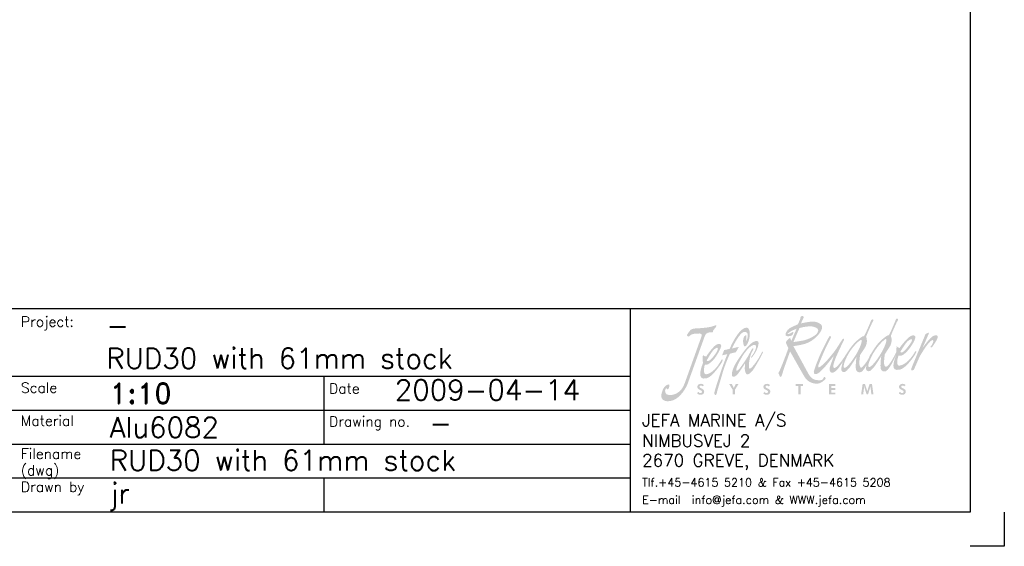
# Model space of a CAD drawing. Header units: millimetres. Extents: x -21605 to -18755, y -21786 to -19786.
# Tile 2 of 3: x -20202 to -18755, y -21786 to -21011. Entities that reach past the tile are written whole.
import ezdxf

# ---------------------------------------------------------------- set-up
doc = ezdxf.new("R2010")
doc.units = ezdxf.units.MM
doc.header["$LTSCALE"] = 5
doc.layers.add('RAMME', color=7, linetype='Continuous')
doc.styles.add('ROMAND', font='romand')
doc.styles.add('ROMANS', font='romans')

# ---------------------------------------------------------------- blocks, each defined once
blk = doc.blocks.new('jefa rudder logo')
at = {"linetype": 'Continuous', "lineweight": 0}
h = blk.add_hatch(color=182, dxfattribs=at)
edge = h.paths.add_edge_path(flags=16)
edge.add_spline(control_points=[(28.95, 61.15), (29.14, 61.17), (28.95, 60.38), (28.38, 59.43), (28.38, 59.43), (27.82, 58.48), (27.17, 57.71), (26.92, 57.71), (26.92, 57.71), (26.68, 57.71), (26.86, 58.52), (27.42, 59.47), (27.42, 59.47), (27.98, 60.42), (28.79, 61.14), (28.95, 61.15)], knot_values=[0, 0, 0, 0, 0.25, 0.25, 0.25, 0.25, 0.5, 0.5, 0.5, 0.5, 0.75, 0.75, 0.75, 0.75, 1, 1, 1, 1], degree=3, periodic=0)
edge = h.paths.add_edge_path(flags=16)
edge.add_spline(control_points=[(29.95, 57.81), (30.2, 57.81), (30.85, 58.58), (31.41, 59.53), (31.41, 59.53), (31.98, 60.48), (32.17, 61.26), (31.98, 61.25), (31.98, 61.25), (31.82, 61.24), (31.03, 60.5), (30.47, 59.55), (30.47, 59.55), (30.32, 59.3), (29.53, 57.81), (29.95, 57.81)], knot_values=[0, 0, 0, 0, 0.25, 0.25, 0.25, 0.25, 0.5, 0.5, 0.5, 0.5, 0.75, 0.75, 0.75, 0.75, 1, 1, 1, 1], degree=3, periodic=0)
edge = h.paths.add_edge_path()
edge.add_spline(control_points=[(30.17, 59.44), (30.19, 59.47), (30.21, 59.51), (30.24, 59.56), (30.24, 59.56), (30.25, 59.59), (30.26, 59.6), (30.26, 59.6), (30.26, 59.6), (30.26, 59.6), (30.26, 59.6), (30.26, 59.6), (30.26, 59.6), (30.47, 59.95), (30.88, 60.56), (31.19, 60.88), (31.19, 60.88), (31.55, 61.25), (32.21, 61.78), (32.3, 61.69), (32.3, 61.69), (32.38, 61.59), (33.18, 63.56), (33.18, 63.56), (33.18, 63.56), (33.18, 63.56), (33.26, 63.81), (33.4, 63.75), (33.4, 63.75), (33.54, 63.68), (33.49, 63.57), (33.39, 63.43), (33.39, 63.43), (33.28, 63.29), (32.58, 61.64), (32.59, 61.62), (32.59, 61.62), (32.61, 61.61), (32.89, 60.96), (32.42, 60.24), (32.42, 60.24), (31.94, 59.53), (31.86, 59.38), (31.86, 59.38), (31.86, 59.38), (31.86, 59.38), (31.72, 58.51), (31.77, 58.23), (31.77, 58.23), (31.82, 57.96), (31.91, 57.78), (32.05, 57.85), (32.05, 57.85), (32.48, 58.06), (33.04, 59.22), (33.27, 59.65), (33.27, 59.65), (33.24, 59.9), (33.28, 60.12), (33.32, 60.39), (33.32, 60.39), (33.41, 60.27), (33.48, 60.19), (33.65, 60.14), (33.65, 60.14), (33.98, 60.61), (34.62, 61.36), (34.97, 61.58), (34.97, 61.58), (35.31, 61.79), (35.66, 61.7), (35.6, 61.41), (35.6, 61.41), (35.49, 60.85), (34.3, 58.95), (33.53, 59.19), (33.53, 59.19), (33.45, 59.05), (33.19, 57.98), (33.61, 57.99), (33.61, 57.99), (34.02, 58), (34.65, 58.39), (35.14, 59.06), (35.14, 59.06), (35.64, 59.73), (35.55, 59.77), (35.66, 59.77), (35.66, 59.77), (35.77, 59.78), (35.7, 59.57), (35.52, 59.28), (35.52, 59.28), (35.35, 59), (34.37, 57.6), (33.67, 57.49), (33.67, 57.49), (33, 57.36), (32.92, 57.66), (32.91, 57.99), (32.91, 57.99), (32.9, 58.29), (33.03, 58.74), (33.24, 59.26), (33.24, 59.26), (33.24, 59.26), (32.76, 58.31), (32.76, 58.31), (32.76, 58.31), (32.76, 58.31), (32.25, 57.4), (32, 57.31), (32, 57.31), (31.74, 57.22), (31.47, 57.27), (31.36, 57.59), (31.36, 57.59), (31.26, 57.9), (31.4, 59.26), (31.46, 59.22), (31.46, 59.22), (31.46, 59.22), (30.71, 57.97), (30.43, 57.69), (30.43, 57.69), (30.15, 57.41), (29.97, 57.16), (29.66, 57.37), (29.66, 57.37), (29.53, 57.45), (29.54, 57.72), (29.61, 58.05), (29.61, 58.05), (29.46, 57.78), (29.15, 57.28), (28.97, 57.21), (28.97, 57.21), (28.71, 57.12), (28.44, 57.17), (28.33, 57.49), (28.33, 57.49), (28.23, 57.8), (28.37, 59.15), (28.43, 59.12), (28.43, 59.12), (28.43, 59.12), (27.68, 57.87), (27.4, 57.59), (27.4, 57.59), (27.12, 57.31), (26.94, 57.06), (26.63, 57.26), (26.63, 57.26), (26.43, 57.4), (26.55, 57.97), (26.73, 58.48), (26.73, 58.48), (26.52, 58.15), (26.1, 57.53), (25.91, 57.37), (25.91, 57.37), (25.65, 57.15), (25.46, 57.09), (25.32, 57.13), (25.32, 57.13), (25.16, 57.18), (25.03, 57.48), (25.12, 57.77), (25.12, 57.77), (25.21, 58.06), (25.62, 59.21), (25.62, 59.21), (25.62, 59.21), (25.62, 59.21), (24.73, 58.05), (24.42, 57.72), (24.42, 57.72), (24.11, 57.39), (23.82, 57.11), (23.66, 57.03), (23.66, 57.03), (23.5, 56.95), (23.1, 56.84), (23.16, 57.23), (23.16, 57.23), (23.22, 57.62), (23.71, 58.82), (23.91, 59.28), (23.91, 59.28), (24.1, 59.73), (24.83, 61.17), (24.94, 61.36), (24.94, 61.36), (25.03, 61.52), (25.11, 61.79), (25.29, 61.51), (25.29, 61.51), (25.29, 61.51), (24.63, 60.24), (24.27, 59.38), (24.27, 59.38), (23.91, 58.51), (23.75, 58.16), (23.72, 58.02), (23.72, 58.02), (23.7, 57.88), (23.67, 57.75), (23.76, 57.77), (23.76, 57.77), (24.24, 57.87), (25.45, 59.42), (25.77, 59.84), (25.77, 59.84), (26.06, 60.24), (26.42, 60.88), (26.48, 60.94), (26.48, 60.94), (26.61, 61.1), (26.73, 61.36), (26.83, 61.27), (26.83, 61.27), (26.93, 61.2), (26.84, 61.07), (26.75, 60.91), (26.75, 60.91), (26.66, 60.75), (25.81, 58.96), (25.69, 58.53), (25.69, 58.53), (25.58, 58.13), (25.51, 57.96), (25.55, 57.83), (25.55, 57.83), (25.59, 57.7), (25.68, 57.56), (26.04, 57.92), (26.04, 57.92), (26.88, 58.79), (27.34, 59.93), (28.16, 60.78), (28.16, 60.78), (28.52, 61.15), (29.18, 61.68), (29.27, 61.59), (29.27, 61.59), (29.35, 61.5), (30.15, 63.46), (30.15, 63.46), (30.15, 63.46), (30.15, 63.46), (30.23, 63.71), (30.37, 63.65), (30.37, 63.65), (30.51, 63.58), (30.46, 63.47), (30.36, 63.33), (30.36, 63.33), (30.25, 63.19), (29.55, 61.54), (29.56, 61.52), (29.56, 61.52), (29.58, 61.51), (29.86, 60.86), (29.39, 60.14), (29.39, 60.14), (28.91, 59.43), (28.83, 59.28), (28.83, 59.28), (28.83, 59.28), (28.83, 59.28), (28.69, 58.41), (28.75, 58.12), (28.75, 58.12), (28.8, 57.84), (28.89, 57.68), (29.02, 57.75), (29.02, 57.75), (29.15, 57.82), (29.59, 58.39), (29.71, 58.6), (29.71, 58.6), (29.75, 58.66), (29.81, 58.77), (29.89, 58.91), (29.89, 58.91), (30.02, 59.23), (30.14, 59.46), (30.17, 59.44)], knot_values=[0, 0, 0, 0, 0.013889, 0.013889, 0.013889, 0.013889, 0.027778, 0.027778, 0.027778, 0.027778, 0.041667, 0.041667, 0.041667, 0.041667, 0.055556, 0.055556, 0.055556, 0.055556, 0.069444, 0.069444, 0.069444, 0.069444, 0.083333, 0.083333, 0.083333, 0.083333, 0.097222, 0.097222, 0.097222, 0.097222, 0.111111, 0.111111, 0.111111, 0.111111, 0.125, 0.125, 0.125, 0.125, 0.138889, 0.138889, 0.138889, 0.138889, 0.152778, 0.152778, 0.152778, 0.152778, 0.166667, 0.166667, 0.166667, 0.166667, 0.180556, 0.180556, 0.180556, 0.180556, 0.194444, 0.194444, 0.194444, 0.194444, 0.208333, 0.208333, 0.208333, 0.208333, 0.222222, 0.222222, 0.222222, 0.222222, 0.236111, 0.236111, 0.236111, 0.236111, 0.25, 0.25, 0.25, 0.25, 0.263889, 0.263889, 0.263889, 0.263889, 0.277778, 0.277778, 0.277778, 0.277778, 0.291667, 0.291667, 0.291667, 0.291667, 0.305556, 0.305556, 0.305556, 0.305556, 0.319444, 0.319444, 0.319444, 0.319444, 0.333333, 0.333333, 0.333333, 0.333333, 0.347222, 0.347222, 0.347222, 0.347222, 0.361111, 0.361111, 0.361111, 0.361111, 0.375, 0.375, 0.375, 0.375, 0.388889, 0.388889, 0.388889, 0.388889, 0.402778, 0.402778, 0.402778, 0.402778, 0.416667, 0.416667, 0.416667, 0.416667, 0.430556, 0.430556, 0.430556, 0.430556, 0.444444, 0.444444, 0.444444, 0.444444, 0.458333, 0.458333, 0.458333, 0.458333, 0.472222, 0.472222, 0.472222, 0.472222, 0.486111, 0.486111, 0.486111, 0.486111, 0.5, 0.5, 0.5, 0.5, 0.513889, 0.513889, 0.513889, 0.513889, 0.527778, 0.527778, 0.527778, 0.527778, 0.541667, 0.541667, 0.541667, 0.541667, 0.555556, 0.555556, 0.555556, 0.555556, 0.569444, 0.569444, 0.569444, 0.569444, 0.583333, 0.583333, 0.583333, 0.583333, 0.597222, 0.597222, 0.597222, 0.597222, 0.611111, 0.611111, 0.611111, 0.611111, 0.625, 0.625, 0.625, 0.625, 0.638889, 0.638889, 0.638889, 0.638889, 0.652778, 0.652778, 0.652778, 0.652778, 0.666667, 0.666667, 0.666667, 0.666667, 0.680556, 0.680556, 0.680556, 0.680556, 0.694444, 0.694444, 0.694444, 0.694444, 0.708333, 0.708333, 0.708333, 0.708333, 0.722222, 0.722222, 0.722222, 0.722222, 0.736111, 0.736111, 0.736111, 0.736111, 0.75, 0.75, 0.75, 0.75, 0.763889, 0.763889, 0.763889, 0.763889, 0.777778, 0.777778, 0.777778, 0.777778, 0.791667, 0.791667, 0.791667, 0.791667, 0.805556, 0.805556, 0.805556, 0.805556, 0.819444, 0.819444, 0.819444, 0.819444, 0.833333, 0.833333, 0.833333, 0.833333, 0.847222, 0.847222, 0.847222, 0.847222, 0.861111, 0.861111, 0.861111, 0.861111, 0.875, 0.875, 0.875, 0.875, 0.888889, 0.888889, 0.888889, 0.888889, 0.902778, 0.902778, 0.902778, 0.902778, 0.916667, 0.916667, 0.916667, 0.916667, 0.930556, 0.930556, 0.930556, 0.930556, 0.944444, 0.944444, 0.944444, 0.944444, 0.958333, 0.958333, 0.958333, 0.958333, 0.972222, 0.972222, 0.972222, 0.972222, 0.986111, 0.986111, 0.986111, 0.986111, 1, 1, 1, 1], degree=3, periodic=0)
edge = h.paths.add_edge_path(flags=16)
edge.add_spline(control_points=[(33.76, 59.68), (33.76, 59.68), (34.34, 60.7), (34.68, 61), (34.68, 61), (35.02, 61.3), (35.27, 61.33), (35.16, 61), (35.16, 61), (35.1, 60.83), (33.98, 59.18), (33.76, 59.68)], knot_values=[0, 0, 0, 0, 0.333333, 0.333333, 0.333333, 0.333333, 0.666667, 0.666667, 0.666667, 0.666667, 1, 1, 1, 1], degree=3, periodic=0)
edge = h.paths.add_edge_path()
edge.add_spline(control_points=[(21.22, 63.07), (21.22, 63.07), (21.49, 63.7), (21.49, 63.7), (21.49, 63.7), (21.49, 63.7), (21.5, 63.85), (21.54, 63.94), (21.54, 63.94), (21.59, 64.02), (21.74, 64.11), (21.8, 64.08), (21.8, 64.08), (21.86, 64.05), (21.98, 63.96), (21.9, 63.83), (21.9, 63.83), (21.82, 63.69), (21.58, 63.16), (21.58, 63.16), (21.58, 63.16), (21.58, 63.16), (22.98, 63.51), (23.49, 63.33), (23.49, 63.33), (24, 63.14), (24.37, 62.92), (24.07, 62.3), (24.07, 62.3), (23.76, 61.67), (22.93, 60.91), (22.08, 60.66), (22.08, 60.66), (21.22, 60.42), (20.65, 60.39), (20.65, 60.39), (20.65, 60.39), (20.65, 60.39), (22.46, 57.06), (22.46, 57.06), (22.46, 57.06), (22.87, 56.31), (23.26, 56.25), (23.51, 56.22), (23.51, 56.22), (23.78, 56.19), (24.11, 56.15), (24.26, 56.32), (24.26, 56.32), (24.36, 56.43), (24.36, 56.58), (24.45, 56.59), (24.45, 56.59), (24.53, 56.6), (24.68, 56.47), (24.57, 56.34), (24.57, 56.34), (24.47, 56.22), (24.02, 55.78), (23.63, 55.78), (23.63, 55.78), (23.24, 55.78), (22.47, 55.81), (21.98, 56.67), (21.98, 56.67), (21.98, 56.67), (20.25, 59.73), (20.25, 59.73), (20.25, 59.73), (20.25, 59.73), (19.48, 57.57), (19.48, 57.57), (19.48, 57.57), (19.48, 57.57), (19.32, 57.01), (19.26, 56.84), (19.26, 56.84), (19.2, 56.66), (19.12, 56.57), (19.04, 56.62), (19.04, 56.62), (18.96, 56.66), (18.92, 56.91), (18.87, 56.97), (18.87, 56.97), (18.82, 57.03), (18.77, 57.13), (18.86, 57.16), (18.86, 57.16), (18.96, 57.19), (20.08, 60.14), (20.04, 60.17), (20.04, 60.17), (19.98, 60.21), (19.7, 60.84), (19.74, 60.89), (19.74, 60.89), (19.89, 61.09), (20.06, 61.28), (20.26, 61.41), (20.26, 61.41), (20.29, 61.28), (20.34, 61.15), (20.4, 61.02), (20.4, 61.02), (20.4, 61.02), (21.04, 62.5), (21.04, 62.5), (21.04, 62.5), (21.04, 62.5), (20.52, 62.31), (20.36, 62.2), (20.36, 62.2), (20.2, 62.09), (19.93, 61.93), (19.94, 61.88), (19.94, 61.88), (19.96, 61.83), (20.21, 61.9), (20.35, 61.98), (20.35, 61.98), (20.5, 62.07), (20.63, 62.18), (20.65, 62.06), (20.65, 62.06), (20.66, 61.94), (20.58, 61.66), (20.25, 61.61), (20.25, 61.61), (19.92, 61.56), (19.73, 61.6), (19.69, 61.74), (19.69, 61.74), (19.65, 61.89), (19.85, 62.37), (20.22, 62.58), (20.22, 62.58), (20.6, 62.78), (21.22, 63.07), (21.22, 63.07)], knot_values=[0, 0, 0, 0, 0.028571, 0.028571, 0.028571, 0.028571, 0.057143, 0.057143, 0.057143, 0.057143, 0.085714, 0.085714, 0.085714, 0.085714, 0.114286, 0.114286, 0.114286, 0.114286, 0.142857, 0.142857, 0.142857, 0.142857, 0.171429, 0.171429, 0.171429, 0.171429, 0.2, 0.2, 0.2, 0.2, 0.228571, 0.228571, 0.228571, 0.228571, 0.257143, 0.257143, 0.257143, 0.257143, 0.285714, 0.285714, 0.285714, 0.285714, 0.314286, 0.314286, 0.314286, 0.314286, 0.342857, 0.342857, 0.342857, 0.342857, 0.371429, 0.371429, 0.371429, 0.371429, 0.4, 0.4, 0.4, 0.4, 0.428571, 0.428571, 0.428571, 0.428571, 0.457143, 0.457143, 0.457143, 0.457143, 0.485714, 0.485714, 0.485714, 0.485714, 0.514286, 0.514286, 0.514286, 0.514286, 0.542857, 0.542857, 0.542857, 0.542857, 0.571429, 0.571429, 0.571429, 0.571429, 0.6, 0.6, 0.6, 0.6, 0.628571, 0.628571, 0.628571, 0.628571, 0.657143, 0.657143, 0.657143, 0.657143, 0.685714, 0.685714, 0.685714, 0.685714, 0.714286, 0.714286, 0.714286, 0.714286, 0.742857, 0.742857, 0.742857, 0.742857, 0.771429, 0.771429, 0.771429, 0.771429, 0.8, 0.8, 0.8, 0.8, 0.828571, 0.828571, 0.828571, 0.828571, 0.857143, 0.857143, 0.857143, 0.857143, 0.885714, 0.885714, 0.885714, 0.885714, 0.914286, 0.914286, 0.914286, 0.914286, 0.942857, 0.942857, 0.942857, 0.942857, 0.971429, 0.971429, 0.971429, 0.971429, 1, 1, 1, 1], degree=3, periodic=0)
edge = h.paths.add_edge_path(flags=16)
edge.add_spline(control_points=[(20.66, 60.88), (20.66, 60.88), (21.4, 62.59), (21.4, 62.59), (21.4, 62.59), (21.41, 62.62), (22.63, 62.91), (23.11, 62.76), (23.11, 62.76), (23.59, 62.61), (23.86, 62.47), (23.61, 62.02), (23.61, 62.02), (23.36, 61.57), (22.26, 61.15), (21.92, 61.08), (21.92, 61.08), (21.57, 61), (20.66, 60.88), (20.66, 60.88)], knot_values=[0, 0, 0, 0, 0.2, 0.2, 0.2, 0.2, 0.4, 0.4, 0.4, 0.4, 0.6, 0.6, 0.6, 0.6, 0.8, 0.8, 0.8, 0.8, 1, 1, 1, 1], degree=3, periodic=0)
edge = h.paths.add_edge_path()
edge.add_spline(control_points=[(35.1, 57.64), (35.1, 57.64), (36.84, 61.85), (36.84, 61.85), (36.84, 61.85), (36.84, 61.85), (37.15, 62.02), (37.15, 62.02), (37.15, 62.02), (37.15, 62.02), (37.29, 62.1), (37.25, 61.96), (37.25, 61.96), (37.21, 61.81), (36.48, 60.16), (36.48, 60.16), (36.48, 60.16), (36.48, 60.16), (37.44, 61.49), (37.79, 61.63), (37.79, 61.63), (38.16, 61.77), (38.4, 61.75), (38.32, 61.42), (38.32, 61.42), (38.24, 61.09), (37.69, 60.27), (37.6, 60.23), (37.6, 60.23), (37.51, 60.18), (37.44, 60.28), (37.44, 60.28), (37.44, 60.28), (37.44, 60.28), (37.63, 60.53), (37.68, 60.65), (37.68, 60.65), (37.73, 60.75), (37.82, 60.94), (37.8, 61.02), (37.8, 61.02), (37.63, 61.67), (36.16, 59.2), (36.11, 59.07), (36.11, 59.07), (36.11, 59.07), (35.44, 57.54), (35.44, 57.54), (35.44, 57.54), (35.37, 57.4), (35.17, 57.37), (35.12, 57.4), (35.12, 57.4), (35.06, 57.43), (35.07, 57.57), (35.1, 57.64)], knot_values=[0, 0, 0, 0, 0.071429, 0.071429, 0.071429, 0.071429, 0.142857, 0.142857, 0.142857, 0.142857, 0.214286, 0.214286, 0.214286, 0.214286, 0.285714, 0.285714, 0.285714, 0.285714, 0.357143, 0.357143, 0.357143, 0.357143, 0.428571, 0.428571, 0.428571, 0.428571, 0.5, 0.5, 0.5, 0.5, 0.571429, 0.571429, 0.571429, 0.571429, 0.642857, 0.642857, 0.642857, 0.642857, 0.714286, 0.714286, 0.714286, 0.714286, 0.785714, 0.785714, 0.785714, 0.785714, 0.857143, 0.857143, 0.857143, 0.857143, 0.928571, 0.928571, 0.928571, 0.928571, 1, 1, 1, 1], degree=3, periodic=0)
edge = h.paths.add_edge_path()
edge.add_spline(control_points=[(15.66, 59.3), (15.95, 59.7), (16.32, 60.53), (15.9, 60.53), (15.9, 60.53), (15.68, 60.54), (15.15, 60.31), (14.43, 59.16), (14.43, 59.16), (13.73, 58.01), (13.69, 57.64), (13.66, 57.51), (13.66, 57.51), (13.62, 57.38), (13.7, 57.26), (13.94, 57.49), (13.94, 57.49), (14.19, 57.72), (14.87, 58.76), (15.08, 59.11), (15.08, 59.11), (15.33, 59.52), (15.62, 60.24), (15.75, 60.12), (15.75, 60.12), (15.8, 60.06), (15.7, 59.89), (15.56, 59.63), (15.56, 59.63), (15.28, 59.1), (15.01, 57.4), (15.38, 57.63), (15.38, 57.63), (15.69, 57.82), (16.26, 58.64), (16.47, 59.02), (16.47, 59.02), (16.68, 59.4), (16.78, 59.6), (16.78, 59.6), (16.78, 59.6), (16.78, 59.6), (17.01, 59.88), (16.91, 59.57), (16.91, 59.57), (16.8, 59.26), (15.86, 57.61), (15.64, 57.36), (15.64, 57.36), (15.41, 57.1), (15.13, 56.87), (14.99, 56.9), (14.99, 56.9), (14.84, 56.93), (14.69, 57.34), (14.7, 57.63), (14.7, 57.63), (14.72, 57.92), (14.74, 58.28), (14.74, 58.28), (14.74, 58.28), (14.74, 58.28), (14.19, 57.42), (13.91, 57.04), (13.91, 57.04), (13.64, 56.65), (13.22, 56.5), (13.15, 56.73), (13.15, 56.73), (13.09, 56.95), (13.07, 57.5), (13.88, 58.73), (13.88, 58.73), (14.69, 59.96), (15.35, 60.7), (15.77, 60.9), (15.77, 60.9), (16.19, 61.1), (16.36, 61.01), (16.39, 60.78), (16.39, 60.78), (16.43, 60.55), (16.23, 59.95), (15.94, 59.5), (15.94, 59.5), (15.64, 59.05), (15.58, 58.97), (15.5, 58.96), (15.5, 58.96), (15.39, 58.95), (15.6, 59.22), (15.66, 59.3)], knot_values=[0, 0, 0, 0, 0.043478, 0.043478, 0.043478, 0.043478, 0.086957, 0.086957, 0.086957, 0.086957, 0.130435, 0.130435, 0.130435, 0.130435, 0.173913, 0.173913, 0.173913, 0.173913, 0.217391, 0.217391, 0.217391, 0.217391, 0.26087, 0.26087, 0.26087, 0.26087, 0.304348, 0.304348, 0.304348, 0.304348, 0.347826, 0.347826, 0.347826, 0.347826, 0.391304, 0.391304, 0.391304, 0.391304, 0.434783, 0.434783, 0.434783, 0.434783, 0.478261, 0.478261, 0.478261, 0.478261, 0.521739, 0.521739, 0.521739, 0.521739, 0.565217, 0.565217, 0.565217, 0.565217, 0.608696, 0.608696, 0.608696, 0.608696, 0.652174, 0.652174, 0.652174, 0.652174, 0.695652, 0.695652, 0.695652, 0.695652, 0.73913, 0.73913, 0.73913, 0.73913, 0.782609, 0.782609, 0.782609, 0.782609, 0.826087, 0.826087, 0.826087, 0.826087, 0.869565, 0.869565, 0.869565, 0.869565, 0.913043, 0.913043, 0.913043, 0.913043, 0.956522, 0.956522, 0.956522, 0.956522, 1, 1, 1, 1], degree=3, periodic=0)
edge = h.paths.add_edge_path()
edge.add_spline(control_points=[(12.85, 60.04), (13.2, 60.9), (13.7, 61.67), (14, 62.04), (14, 62.04), (14.29, 62.42), (14.81, 62.77), (15.09, 62.59), (15.09, 62.59), (15.37, 62.4), (15.38, 61.54), (15.15, 60.94), (15.15, 60.94), (14.91, 60.34), (14.8, 60.37), (14.69, 60.35), (14.69, 60.35), (14.57, 60.33), (14.47, 60.85), (14.5, 61.1), (14.5, 61.1), (14.54, 61.36), (14.61, 61.63), (14.78, 61.69), (14.78, 61.69), (14.95, 61.74), (14.91, 61.56), (14.88, 61.36), (14.88, 61.36), (14.86, 61.16), (14.9, 60.98), (14.9, 60.98), (14.9, 60.98), (14.9, 60.98), (15.13, 61.52), (15.06, 61.82), (15.06, 61.82), (14.99, 62.12), (14.66, 62.33), (14.19, 61.83), (14.19, 61.83), (13.73, 61.32), (13.37, 60.56), (13.13, 60.09), (13.13, 60.09), (13.13, 60.09), (13.98, 60.29), (13.98, 60.29), (13.98, 60.29), (13.98, 60.29), (13.62, 59.64), (13.62, 59.64), (13.62, 59.64), (13.62, 59.64), (12.88, 59.45), (12.88, 59.45), (12.88, 59.45), (12.88, 59.45), (12.27, 58.12), (11.96, 57.01), (11.96, 57.01), (11.64, 55.9), (11.32, 54.88), (11.3, 54.74), (11.3, 54.74), (11.29, 54.59), (11.2, 54.36), (11.11, 54.38), (11.11, 54.38), (11.02, 54.4), (10.96, 54.53), (10.98, 54.71), (10.98, 54.71), (11, 54.9), (11.73, 57.12), (11.81, 57.38), (11.81, 57.38), (11.89, 57.64), (12.56, 59.4), (12.56, 59.4), (12.56, 59.4), (12.56, 59.4), (11.92, 59.25), (11.92, 59.25), (11.92, 59.25), (11.92, 59.25), (12.18, 59.89), (12.18, 59.89), (12.18, 59.89), (12.18, 59.89), (12.85, 60.04), (12.85, 60.04)], knot_values=[0, 0, 0, 0, 0.043478, 0.043478, 0.043478, 0.043478, 0.086957, 0.086957, 0.086957, 0.086957, 0.130435, 0.130435, 0.130435, 0.130435, 0.173913, 0.173913, 0.173913, 0.173913, 0.217391, 0.217391, 0.217391, 0.217391, 0.26087, 0.26087, 0.26087, 0.26087, 0.304348, 0.304348, 0.304348, 0.304348, 0.347826, 0.347826, 0.347826, 0.347826, 0.391304, 0.391304, 0.391304, 0.391304, 0.434783, 0.434783, 0.434783, 0.434783, 0.478261, 0.478261, 0.478261, 0.478261, 0.521739, 0.521739, 0.521739, 0.521739, 0.565217, 0.565217, 0.565217, 0.565217, 0.608696, 0.608696, 0.608696, 0.608696, 0.652174, 0.652174, 0.652174, 0.652174, 0.695652, 0.695652, 0.695652, 0.695652, 0.73913, 0.73913, 0.73913, 0.73913, 0.782609, 0.782609, 0.782609, 0.782609, 0.826087, 0.826087, 0.826087, 0.826087, 0.869565, 0.869565, 0.869565, 0.869565, 0.913043, 0.913043, 0.913043, 0.913043, 0.956522, 0.956522, 0.956522, 0.956522, 1, 1, 1, 1], degree=3, periodic=0)
edge = h.paths.add_edge_path()
edge.add_spline(control_points=[(9.58, 59.3), (9.66, 59.18), (9.8, 59.14), (9.97, 59.1), (9.97, 59.1), (10.29, 59.57), (10.84, 60.3), (11.18, 60.53), (11.18, 60.53), (11.51, 60.75), (11.87, 60.67), (11.82, 60.38), (11.82, 60.38), (11.77, 60.08), (11.12, 58.84), (10.6, 58.44), (10.6, 58.44), (10.35, 58.25), (10.16, 58.03), (9.83, 58.12), (9.83, 58.12), (9.75, 57.98), (9.53, 56.92), (9.95, 56.93), (9.95, 56.93), (10.36, 56.95), (10.97, 57.36), (11.44, 58.04), (11.44, 58.04), (11.91, 58.71), (11.83, 58.75), (11.94, 58.76), (11.94, 58.76), (12.04, 58.77), (11.99, 58.55), (11.82, 58.27), (11.82, 58.27), (11.64, 57.99), (10.69, 56.58), (10.03, 56.44), (10.03, 56.44), (9.36, 56.29), (9.27, 56.58), (9.25, 56.91), (9.25, 56.91), (9.23, 57.24), (9.36, 57.75), (9.59, 58.33), (9.59, 58.33), (9.5, 58.67), (9.53, 58.95), (9.58, 59.3)], knot_values=[0, 0, 0, 0, 0.076923, 0.076923, 0.076923, 0.076923, 0.153846, 0.153846, 0.153846, 0.153846, 0.230769, 0.230769, 0.230769, 0.230769, 0.307692, 0.307692, 0.307692, 0.307692, 0.384615, 0.384615, 0.384615, 0.384615, 0.461538, 0.461538, 0.461538, 0.461538, 0.538462, 0.538462, 0.538462, 0.538462, 0.615385, 0.615385, 0.615385, 0.615385, 0.692308, 0.692308, 0.692308, 0.692308, 0.769231, 0.769231, 0.769231, 0.769231, 0.846154, 0.846154, 0.846154, 0.846154, 0.923077, 0.923077, 0.923077, 0.923077, 1, 1, 1, 1], degree=3, periodic=0)
edge = h.paths.add_edge_path(flags=16)
edge.add_spline(control_points=[(10.04, 58.61), (10.04, 58.61), (10.58, 59.64), (10.91, 59.94), (10.91, 59.94), (11.24, 60.25), (11.49, 60.29), (11.39, 59.96), (11.39, 59.96), (11.3, 59.62), (10.7, 58.84), (10.46, 58.68), (10.46, 58.68), (10.27, 58.55), (10.1, 58.48), (10.04, 58.61)], knot_values=[0, 0, 0, 0, 0.25, 0.25, 0.25, 0.25, 0.5, 0.5, 0.5, 0.5, 0.75, 0.75, 0.75, 0.75, 1, 1, 1, 1], degree=3, periodic=0)
edge = h.paths.add_edge_path()
edge.add_spline(control_points=[(9.22, 61.93), (8.86, 61.89), (8.44, 61.96), (8.13, 61.77), (8.13, 61.77), (7.97, 61.68), (7.89, 61.56), (7.81, 61.55), (7.81, 61.55), (7.73, 61.54), (7.56, 61.67), (7.65, 61.79), (7.65, 61.79), (7.73, 61.92), (7.97, 62.3), (8.13, 62.41), (8.13, 62.41), (8.3, 62.51), (8.53, 62.54), (8.74, 62.55), (8.74, 62.55), (8.94, 62.55), (10.03, 62.63), (10.39, 62.71), (10.39, 62.71), (10.76, 62.8), (11.1, 62.92), (11.1, 62.92), (11.1, 62.92), (11.1, 62.92), (11.23, 63.01), (11.23, 62.87), (11.23, 62.87), (11.23, 62.73), (10.87, 62.39), (10.83, 62.27), (10.83, 62.27), (10.78, 62.15), (10.84, 62.04), (10.62, 62.08), (10.62, 62.08), (10.39, 62.11), (9.94, 62), (9.83, 61.68), (9.83, 61.68), (9.83, 61.68), (7.71, 55.78), (7.71, 55.78), (7.71, 55.78), (7.6, 55.46), (6.87, 54.01), (5.83, 53.71), (5.83, 53.71), (4.79, 53.42), (4.47, 53.92), (4.47, 54.26), (4.47, 54.26), (4.47, 54.6), (4.69, 55.24), (4.93, 55.45), (4.93, 55.45), (5.17, 55.67), (5.5, 55.8), (5.48, 55.55), (5.48, 55.55), (5.46, 55.31), (5.29, 54.96), (5.2, 55.11), (5.2, 55.11), (5.11, 55.27), (5.03, 55.21), (4.97, 55.06), (4.97, 55.06), (4.91, 54.92), (4.9, 54.41), (5.41, 54.38), (5.41, 54.38), (5.92, 54.34), (6.9, 54.58), (7.33, 55.79), (7.33, 55.79), (7.33, 55.79), (9.44, 61.68), (9.44, 61.68), (9.44, 61.68), (9.5, 61.83), (9.22, 61.93), (9.22, 61.93)], knot_values=[0, 0, 0, 0, 0.045455, 0.045455, 0.045455, 0.045455, 0.090909, 0.090909, 0.090909, 0.090909, 0.136364, 0.136364, 0.136364, 0.136364, 0.181818, 0.181818, 0.181818, 0.181818, 0.227273, 0.227273, 0.227273, 0.227273, 0.272727, 0.272727, 0.272727, 0.272727, 0.318182, 0.318182, 0.318182, 0.318182, 0.363636, 0.363636, 0.363636, 0.363636, 0.409091, 0.409091, 0.409091, 0.409091, 0.454545, 0.454545, 0.454545, 0.454545, 0.5, 0.5, 0.5, 0.5, 0.545455, 0.545455, 0.545455, 0.545455, 0.590909, 0.590909, 0.590909, 0.590909, 0.636364, 0.636364, 0.636364, 0.636364, 0.681818, 0.681818, 0.681818, 0.681818, 0.727273, 0.727273, 0.727273, 0.727273, 0.772727, 0.772727, 0.772727, 0.772727, 0.818182, 0.818182, 0.818182, 0.818182, 0.863636, 0.863636, 0.863636, 0.863636, 0.909091, 0.909091, 0.909091, 0.909091, 0.954545, 0.954545, 0.954545, 0.954545, 1, 1, 1, 1], degree=3, periodic=0)
h = blk.add_hatch(color=8, dxfattribs=at)
edge = h.paths.add_edge_path()
edge.add_spline(control_points=[(33.57, 54.61), (33.57, 54.61), (33.73, 54.78), (33.73, 54.78), (33.73, 54.78), (33.75, 54.73), (33.78, 54.7), (33.82, 54.67), (33.82, 54.67), (33.86, 54.64), (33.91, 54.63), (33.96, 54.63), (33.96, 54.63), (34.03, 54.63), (34.08, 54.65), (34.11, 54.68), (34.11, 54.68), (34.15, 54.71), (34.17, 54.75), (34.17, 54.8), (34.17, 54.8), (34.17, 54.86), (34.11, 54.92), (33.99, 54.98), (33.99, 54.98), (33.94, 55), (33.91, 55.01), (33.89, 55.03), (33.89, 55.03), (33.78, 55.08), (33.7, 55.14), (33.66, 55.2), (33.66, 55.2), (33.61, 55.25), (33.59, 55.32), (33.59, 55.4), (33.59, 55.4), (33.59, 55.5), (33.63, 55.59), (33.72, 55.66), (33.72, 55.66), (33.8, 55.73), (33.91, 55.76), (34.04, 55.76), (34.04, 55.76), (34.12, 55.76), (34.19, 55.75), (34.24, 55.72), (34.24, 55.72), (34.3, 55.69), (34.35, 55.65), (34.39, 55.59), (34.39, 55.59), (34.39, 55.59), (34.23, 55.44), (34.23, 55.44), (34.23, 55.44), (34.21, 55.47), (34.19, 55.5), (34.16, 55.52), (34.16, 55.52), (34.12, 55.54), (34.08, 55.55), (34.04, 55.55), (34.04, 55.55), (33.99, 55.55), (33.94, 55.53), (33.91, 55.51), (33.91, 55.51), (33.88, 55.48), (33.86, 55.44), (33.86, 55.4), (33.86, 55.4), (33.86, 55.33), (33.92, 55.27), (34.06, 55.21), (34.06, 55.21), (34.08, 55.2), (34.1, 55.2), (34.12, 55.19), (34.12, 55.19), (34.22, 55.14), (34.31, 55.08), (34.36, 55.02), (34.36, 55.02), (34.41, 54.96), (34.43, 54.89), (34.43, 54.81), (34.43, 54.81), (34.43, 54.69), (34.39, 54.59), (34.31, 54.52), (34.31, 54.52), (34.23, 54.45), (34.12, 54.41), (33.98, 54.41), (33.98, 54.41), (33.88, 54.41), (33.8, 54.43), (33.73, 54.47), (33.73, 54.47), (33.66, 54.5), (33.61, 54.55), (33.57, 54.61)], knot_values=[0, 0, 0, 0, 0.038462, 0.038462, 0.038462, 0.038462, 0.076923, 0.076923, 0.076923, 0.076923, 0.115385, 0.115385, 0.115385, 0.115385, 0.153846, 0.153846, 0.153846, 0.153846, 0.192308, 0.192308, 0.192308, 0.192308, 0.230769, 0.230769, 0.230769, 0.230769, 0.269231, 0.269231, 0.269231, 0.269231, 0.307692, 0.307692, 0.307692, 0.307692, 0.346154, 0.346154, 0.346154, 0.346154, 0.384615, 0.384615, 0.384615, 0.384615, 0.423077, 0.423077, 0.423077, 0.423077, 0.461538, 0.461538, 0.461538, 0.461538, 0.5, 0.5, 0.5, 0.5, 0.538462, 0.538462, 0.538462, 0.538462, 0.576923, 0.576923, 0.576923, 0.576923, 0.615385, 0.615385, 0.615385, 0.615385, 0.653846, 0.653846, 0.653846, 0.653846, 0.692308, 0.692308, 0.692308, 0.692308, 0.730769, 0.730769, 0.730769, 0.730769, 0.769231, 0.769231, 0.769231, 0.769231, 0.807692, 0.807692, 0.807692, 0.807692, 0.846154, 0.846154, 0.846154, 0.846154, 0.884615, 0.884615, 0.884615, 0.884615, 0.923077, 0.923077, 0.923077, 0.923077, 0.961538, 0.961538, 0.961538, 0.961538, 1, 1, 1, 1], degree=3, periodic=0)
edge = h.paths.add_edge_path()
edge.add_spline(control_points=[(28.95, 54.45), (28.95, 54.45), (29.14, 55.73), (29.14, 55.73), (29.14, 55.73), (29.14, 55.73), (29.43, 55.73), (29.43, 55.73), (29.43, 55.73), (29.43, 55.73), (29.68, 54.97), (29.68, 54.97), (29.68, 54.97), (29.68, 54.96), (29.69, 54.94), (29.7, 54.9), (29.7, 54.9), (29.7, 54.87), (29.71, 54.84), (29.71, 54.8), (29.71, 54.8), (29.72, 54.84), (29.72, 54.88), (29.73, 54.91), (29.73, 54.91), (29.73, 54.94), (29.74, 54.96), (29.75, 54.98), (29.75, 54.98), (29.75, 54.98), (29.99, 55.73), (29.99, 55.73), (29.99, 55.73), (29.99, 55.73), (30.28, 55.73), (30.28, 55.73), (30.28, 55.73), (30.28, 55.73), (30.47, 54.45), (30.47, 54.45), (30.47, 54.45), (30.47, 54.45), (30.21, 54.45), (30.21, 54.45), (30.21, 54.45), (30.21, 54.45), (30.12, 55.22), (30.12, 55.22), (30.12, 55.22), (30.11, 55.28), (30.11, 55.32), (30.11, 55.35), (30.11, 55.35), (30.1, 55.38), (30.1, 55.41), (30.1, 55.43), (30.1, 55.43), (30.1, 55.44), (30.1, 55.45), (30.1, 55.46), (30.1, 55.46), (30.1, 55.47), (30.1, 55.47), (30.1, 55.48), (30.1, 55.48), (30.1, 55.43), (30.09, 55.38), (30.08, 55.35), (30.08, 55.35), (30.07, 55.31), (30.07, 55.29), (30.06, 55.27), (30.06, 55.27), (30.06, 55.27), (29.79, 54.45), (29.79, 54.45), (29.79, 54.45), (29.79, 54.45), (29.63, 54.45), (29.63, 54.45), (29.63, 54.45), (29.63, 54.45), (29.37, 55.27), (29.37, 55.27), (29.37, 55.27), (29.36, 55.27), (29.36, 55.3), (29.35, 55.33), (29.35, 55.33), (29.34, 55.36), (29.33, 55.41), (29.32, 55.48), (29.32, 55.48), (29.32, 55.48), (29.32, 55.44), (29.32, 55.44), (29.32, 55.44), (29.32, 55.38), (29.31, 55.31), (29.3, 55.22), (29.3, 55.22), (29.3, 55.22), (29.3, 55.22), (29.3, 55.22), (29.3, 55.22), (29.3, 55.22), (29.21, 54.45), (29.21, 54.45), (29.21, 54.45), (29.21, 54.45), (28.95, 54.45), (28.95, 54.45)], knot_values=[0, 0, 0, 0, 0.035714, 0.035714, 0.035714, 0.035714, 0.071429, 0.071429, 0.071429, 0.071429, 0.107143, 0.107143, 0.107143, 0.107143, 0.142857, 0.142857, 0.142857, 0.142857, 0.178571, 0.178571, 0.178571, 0.178571, 0.214286, 0.214286, 0.214286, 0.214286, 0.25, 0.25, 0.25, 0.25, 0.285714, 0.285714, 0.285714, 0.285714, 0.321429, 0.321429, 0.321429, 0.321429, 0.357143, 0.357143, 0.357143, 0.357143, 0.392857, 0.392857, 0.392857, 0.392857, 0.428571, 0.428571, 0.428571, 0.428571, 0.464286, 0.464286, 0.464286, 0.464286, 0.5, 0.5, 0.5, 0.5, 0.535714, 0.535714, 0.535714, 0.535714, 0.571429, 0.571429, 0.571429, 0.571429, 0.607143, 0.607143, 0.607143, 0.607143, 0.642857, 0.642857, 0.642857, 0.642857, 0.678571, 0.678571, 0.678571, 0.678571, 0.714286, 0.714286, 0.714286, 0.714286, 0.75, 0.75, 0.75, 0.75, 0.785714, 0.785714, 0.785714, 0.785714, 0.821429, 0.821429, 0.821429, 0.821429, 0.857143, 0.857143, 0.857143, 0.857143, 0.892857, 0.892857, 0.892857, 0.892857, 0.928571, 0.928571, 0.928571, 0.928571, 0.964286, 0.964286, 0.964286, 0.964286, 1, 1, 1, 1], degree=3, periodic=0)
edge = h.paths.add_edge_path()
edge.add_spline(control_points=[(25.03, 54.45), (25.03, 54.45), (25.03, 55.73), (25.03, 55.73), (25.03, 55.73), (25.03, 55.73), (25.79, 55.73), (25.79, 55.73), (25.79, 55.73), (25.79, 55.73), (25.79, 55.5), (25.79, 55.5), (25.79, 55.5), (25.79, 55.5), (25.31, 55.5), (25.31, 55.5), (25.31, 55.5), (25.31, 55.5), (25.31, 55.23), (25.31, 55.23), (25.31, 55.23), (25.31, 55.23), (25.79, 55.23), (25.79, 55.23), (25.79, 55.23), (25.79, 55.23), (25.79, 55), (25.79, 55), (25.79, 55), (25.79, 55), (25.31, 55), (25.31, 55), (25.31, 55), (25.31, 55), (25.31, 54.68), (25.31, 54.68), (25.31, 54.68), (25.31, 54.68), (25.79, 54.68), (25.79, 54.68), (25.79, 54.68), (25.79, 54.68), (25.79, 54.45), (25.79, 54.45), (25.79, 54.45), (25.79, 54.45), (25.03, 54.45), (25.03, 54.45)], knot_values=[0, 0, 0, 0, 0.083333, 0.083333, 0.083333, 0.083333, 0.166667, 0.166667, 0.166667, 0.166667, 0.25, 0.25, 0.25, 0.25, 0.333333, 0.333333, 0.333333, 0.333333, 0.416667, 0.416667, 0.416667, 0.416667, 0.5, 0.5, 0.5, 0.5, 0.583333, 0.583333, 0.583333, 0.583333, 0.666667, 0.666667, 0.666667, 0.666667, 0.75, 0.75, 0.75, 0.75, 0.833333, 0.833333, 0.833333, 0.833333, 0.916667, 0.916667, 0.916667, 0.916667, 1, 1, 1, 1], degree=3, periodic=0)
edge = h.paths.add_edge_path()
edge.add_spline(control_points=[(21.54, 55.5), (21.54, 55.5), (21.54, 54.45), (21.54, 54.45), (21.54, 54.45), (21.54, 54.45), (21.26, 54.45), (21.26, 54.45), (21.26, 54.45), (21.26, 54.45), (21.26, 55.5), (21.26, 55.5), (21.26, 55.5), (21.26, 55.5), (20.95, 55.5), (20.95, 55.5), (20.95, 55.5), (20.95, 55.5), (20.95, 55.73), (20.95, 55.73), (20.95, 55.73), (20.95, 55.73), (21.85, 55.73), (21.85, 55.73), (21.85, 55.73), (21.85, 55.73), (21.85, 55.5), (21.85, 55.5), (21.85, 55.5), (21.85, 55.5), (21.54, 55.5), (21.54, 55.5)], knot_values=[0, 0, 0, 0, 0.125, 0.125, 0.125, 0.125, 0.25, 0.25, 0.25, 0.25, 0.375, 0.375, 0.375, 0.375, 0.5, 0.5, 0.5, 0.5, 0.625, 0.625, 0.625, 0.625, 0.75, 0.75, 0.75, 0.75, 0.875, 0.875, 0.875, 0.875, 1, 1, 1, 1], degree=3, periodic=0)
edge = h.paths.add_edge_path()
edge.add_spline(control_points=[(16.97, 54.61), (16.97, 54.61), (17.12, 54.78), (17.12, 54.78), (17.12, 54.78), (17.14, 54.73), (17.17, 54.7), (17.21, 54.67), (17.21, 54.67), (17.25, 54.64), (17.3, 54.63), (17.36, 54.63), (17.36, 54.63), (17.42, 54.63), (17.47, 54.65), (17.51, 54.68), (17.51, 54.68), (17.55, 54.71), (17.56, 54.75), (17.56, 54.8), (17.56, 54.8), (17.56, 54.86), (17.5, 54.92), (17.38, 54.98), (17.38, 54.98), (17.34, 55), (17.31, 55.01), (17.28, 55.03), (17.28, 55.03), (17.17, 55.08), (17.09, 55.14), (17.05, 55.2), (17.05, 55.2), (17.01, 55.25), (16.98, 55.32), (16.98, 55.4), (16.98, 55.4), (16.98, 55.5), (17.03, 55.59), (17.11, 55.66), (17.11, 55.66), (17.19, 55.73), (17.3, 55.76), (17.44, 55.76), (17.44, 55.76), (17.51, 55.76), (17.58, 55.75), (17.64, 55.72), (17.64, 55.72), (17.69, 55.69), (17.74, 55.65), (17.79, 55.59), (17.79, 55.59), (17.79, 55.59), (17.63, 55.44), (17.63, 55.44), (17.63, 55.44), (17.6, 55.47), (17.58, 55.5), (17.55, 55.52), (17.55, 55.52), (17.52, 55.54), (17.48, 55.55), (17.43, 55.55), (17.43, 55.55), (17.38, 55.55), (17.34, 55.53), (17.3, 55.51), (17.3, 55.51), (17.27, 55.48), (17.25, 55.44), (17.25, 55.4), (17.25, 55.4), (17.25, 55.33), (17.32, 55.27), (17.45, 55.21), (17.45, 55.21), (17.48, 55.2), (17.5, 55.2), (17.51, 55.19), (17.51, 55.19), (17.62, 55.14), (17.7, 55.08), (17.75, 55.02), (17.75, 55.02), (17.8, 54.96), (17.83, 54.89), (17.83, 54.81), (17.83, 54.81), (17.83, 54.69), (17.79, 54.59), (17.71, 54.52), (17.71, 54.52), (17.63, 54.45), (17.51, 54.41), (17.38, 54.41), (17.38, 54.41), (17.28, 54.41), (17.19, 54.43), (17.12, 54.47), (17.12, 54.47), (17.05, 54.5), (17, 54.55), (16.97, 54.61)], knot_values=[0, 0, 0, 0, 0.038462, 0.038462, 0.038462, 0.038462, 0.076923, 0.076923, 0.076923, 0.076923, 0.115385, 0.115385, 0.115385, 0.115385, 0.153846, 0.153846, 0.153846, 0.153846, 0.192308, 0.192308, 0.192308, 0.192308, 0.230769, 0.230769, 0.230769, 0.230769, 0.269231, 0.269231, 0.269231, 0.269231, 0.307692, 0.307692, 0.307692, 0.307692, 0.346154, 0.346154, 0.346154, 0.346154, 0.384615, 0.384615, 0.384615, 0.384615, 0.423077, 0.423077, 0.423077, 0.423077, 0.461538, 0.461538, 0.461538, 0.461538, 0.5, 0.5, 0.5, 0.5, 0.538462, 0.538462, 0.538462, 0.538462, 0.576923, 0.576923, 0.576923, 0.576923, 0.615385, 0.615385, 0.615385, 0.615385, 0.653846, 0.653846, 0.653846, 0.653846, 0.692308, 0.692308, 0.692308, 0.692308, 0.730769, 0.730769, 0.730769, 0.730769, 0.769231, 0.769231, 0.769231, 0.769231, 0.807692, 0.807692, 0.807692, 0.807692, 0.846154, 0.846154, 0.846154, 0.846154, 0.884615, 0.884615, 0.884615, 0.884615, 0.923077, 0.923077, 0.923077, 0.923077, 0.961538, 0.961538, 0.961538, 0.961538, 1, 1, 1, 1], degree=3, periodic=0)
edge = h.paths.add_edge_path()
edge.add_spline(control_points=[(13.22, 54.45), (13.22, 54.45), (13.22, 55.03), (13.22, 55.03), (13.22, 55.03), (13.22, 55.03), (12.79, 55.73), (12.79, 55.73), (12.79, 55.73), (12.79, 55.73), (13.11, 55.73), (13.11, 55.73), (13.11, 55.73), (13.11, 55.73), (13.3, 55.38), (13.3, 55.38), (13.3, 55.38), (13.31, 55.36), (13.32, 55.34), (13.33, 55.31), (13.33, 55.31), (13.34, 55.28), (13.35, 55.25), (13.36, 55.22), (13.36, 55.22), (13.37, 55.25), (13.38, 55.28), (13.39, 55.3), (13.39, 55.3), (13.4, 55.33), (13.41, 55.35), (13.42, 55.38), (13.42, 55.38), (13.42, 55.38), (13.61, 55.73), (13.61, 55.73), (13.61, 55.73), (13.61, 55.73), (13.93, 55.73), (13.93, 55.73), (13.93, 55.73), (13.93, 55.73), (13.5, 55.03), (13.5, 55.03), (13.5, 55.03), (13.5, 55.03), (13.5, 54.45), (13.5, 54.45), (13.5, 54.45), (13.5, 54.45), (13.22, 54.45), (13.22, 54.45)], knot_values=[0, 0, 0, 0, 0.076923, 0.076923, 0.076923, 0.076923, 0.153846, 0.153846, 0.153846, 0.153846, 0.230769, 0.230769, 0.230769, 0.230769, 0.307692, 0.307692, 0.307692, 0.307692, 0.384615, 0.384615, 0.384615, 0.384615, 0.461538, 0.461538, 0.461538, 0.461538, 0.538462, 0.538462, 0.538462, 0.538462, 0.615385, 0.615385, 0.615385, 0.615385, 0.692308, 0.692308, 0.692308, 0.692308, 0.769231, 0.769231, 0.769231, 0.769231, 0.846154, 0.846154, 0.846154, 0.846154, 0.923077, 0.923077, 0.923077, 0.923077, 1, 1, 1, 1], degree=3, periodic=0)
edge = h.paths.add_edge_path()
edge.add_spline(control_points=[(8.87, 54.61), (8.87, 54.61), (9.02, 54.78), (9.02, 54.78), (9.02, 54.78), (9.04, 54.73), (9.07, 54.7), (9.11, 54.67), (9.11, 54.67), (9.16, 54.64), (9.2, 54.63), (9.26, 54.63), (9.26, 54.63), (9.32, 54.63), (9.37, 54.65), (9.41, 54.68), (9.41, 54.68), (9.45, 54.71), (9.47, 54.75), (9.47, 54.8), (9.47, 54.8), (9.47, 54.86), (9.4, 54.92), (9.28, 54.98), (9.28, 54.98), (9.24, 55), (9.21, 55.01), (9.18, 55.03), (9.18, 55.03), (9.07, 55.08), (8.99, 55.14), (8.95, 55.2), (8.95, 55.2), (8.91, 55.25), (8.89, 55.32), (8.89, 55.4), (8.89, 55.4), (8.89, 55.5), (8.93, 55.59), (9.01, 55.66), (9.01, 55.66), (9.1, 55.73), (9.2, 55.76), (9.34, 55.76), (9.34, 55.76), (9.42, 55.76), (9.48, 55.75), (9.54, 55.72), (9.54, 55.72), (9.6, 55.69), (9.64, 55.65), (9.69, 55.59), (9.69, 55.59), (9.69, 55.59), (9.53, 55.44), (9.53, 55.44), (9.53, 55.44), (9.51, 55.47), (9.48, 55.5), (9.45, 55.52), (9.45, 55.52), (9.42, 55.54), (9.38, 55.55), (9.33, 55.55), (9.33, 55.55), (9.28, 55.55), (9.24, 55.53), (9.2, 55.51), (9.2, 55.51), (9.17, 55.48), (9.15, 55.44), (9.15, 55.4), (9.15, 55.4), (9.15, 55.33), (9.22, 55.27), (9.35, 55.21), (9.35, 55.21), (9.38, 55.2), (9.4, 55.2), (9.41, 55.19), (9.41, 55.19), (9.52, 55.14), (9.6, 55.08), (9.65, 55.02), (9.65, 55.02), (9.71, 54.96), (9.73, 54.89), (9.73, 54.81), (9.73, 54.81), (9.73, 54.69), (9.69, 54.59), (9.61, 54.52), (9.61, 54.52), (9.53, 54.45), (9.42, 54.41), (9.28, 54.41), (9.28, 54.41), (9.18, 54.41), (9.1, 54.43), (9.02, 54.47), (9.02, 54.47), (8.96, 54.5), (8.9, 54.55), (8.87, 54.61)], knot_values=[0, 0, 0, 0, 0.038462, 0.038462, 0.038462, 0.038462, 0.076923, 0.076923, 0.076923, 0.076923, 0.115385, 0.115385, 0.115385, 0.115385, 0.153846, 0.153846, 0.153846, 0.153846, 0.192308, 0.192308, 0.192308, 0.192308, 0.230769, 0.230769, 0.230769, 0.230769, 0.269231, 0.269231, 0.269231, 0.269231, 0.307692, 0.307692, 0.307692, 0.307692, 0.346154, 0.346154, 0.346154, 0.346154, 0.384615, 0.384615, 0.384615, 0.384615, 0.423077, 0.423077, 0.423077, 0.423077, 0.461538, 0.461538, 0.461538, 0.461538, 0.5, 0.5, 0.5, 0.5, 0.538462, 0.538462, 0.538462, 0.538462, 0.576923, 0.576923, 0.576923, 0.576923, 0.615385, 0.615385, 0.615385, 0.615385, 0.653846, 0.653846, 0.653846, 0.653846, 0.692308, 0.692308, 0.692308, 0.692308, 0.730769, 0.730769, 0.730769, 0.730769, 0.769231, 0.769231, 0.769231, 0.769231, 0.807692, 0.807692, 0.807692, 0.807692, 0.846154, 0.846154, 0.846154, 0.846154, 0.884615, 0.884615, 0.884615, 0.884615, 0.923077, 0.923077, 0.923077, 0.923077, 0.961538, 0.961538, 0.961538, 0.961538, 1, 1, 1, 1], degree=3, periodic=0)
blk = doc.blocks.new('Rudder-logo 1-1----2004-02-26')
at = {"xscale": 1.199999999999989, "yscale": 1.199999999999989, "zscale": 1.2}
blk.add_blockref('jefa rudder logo', (-0.79, -48.01), dxfattribs=at)
at = {"color": 182, "style": 'ROMANS'}
for s, height, p in [('JEFA MARINE A/S', 1.8, (1.77, 12.64)), ('NIMBUSVEJ 2', 1.8, (1.77, 9.64)), ('2670 GREVE, DENMARK', 1.8, (1.77, 6.73)), ('Tlf.+45-4615 5210 & Fax +45-4615 5208', 1.2, (1.77, 3.8)), ('E-mail  info@jefa.com & WWW.jefa.com', 1.2, (1.77, 1.24))]:
    blk.add_text(s, height=height, dxfattribs=at).set_placement(p)

msp = doc.modelspace()

# ---------------------------------------------------------------- linework, layer by layer
at = {"layer": 'RAMME'}
for p, q in [((-18805.194, -19835.899), (-18805.194, -21735.899)), ((-20705.194, -21435.899), (-18805.194, -21435.899)), ((-19305.194, -21435.899), (-19305.194, -21735.899)), ((-19305.194, -21535.899), (-20705.194, -21535.899)), ((-19755.194, -21535.899), (-19755.194, -21635.899)), ((-19305.194, -21585.899), (-20705.194, -21585.899)), ((-19305.194, -21635.899), (-20705.194, -21635.899)), ((-19305.194, -21685.899), (-20705.194, -21685.899)), ((-19755.194, -21685.899), (-19755.194, -21735.899)), ((-18805.194, -21735.899), (-21555.194, -21735.899)), ((-18755.194, -21735.899), (-18755.194, -21785.899)), ((-18755.194, -21785.899), (-18805.194, -21785.899))]:
    msp.add_line(p, q, dxfattribs=at)

# ---------------------------------------------------------------- block references
at = {"layer": 'RAMME', "xscale": 10, "yscale": 10, "zscale": 10}
msp.add_blockref('Rudder-logo 1-1----2004-02-26', (-19305.194, -21735.899), dxfattribs=at)

# ---------------------------------------------------------------- texts
at = {"layer": 'RAMME'}
for s, height, style, p in [('Project:', 15, 'ROMANS', (-20200.644, -21462.973)), ('-', 30, 'ROMANS', (-20075.194, -21475.899)), ('RUD30 with 61mm stock', 30, 'ROMANS', (-20075.194, -21524.47)), ('Scale ', 15, 'ROMANS', (-20200.644, -21560.116)), ('1:10', 30, 'ROMAND', (-20070.194, -21575.899)), ('Date', 15, 'ROMANS', (-19747.677, -21561.278)), ('2009-04-14', 30, 'ROMANS', (-19651.194, -21570.899)), ('Material', 15, 'ROMANS', (-20200.644, -21608.687)), ('Alu6082', 30, 'ROMANS', (-20070.194, -21625.899)), ('Drawing no.', 15, 'ROMANS', (-19747.677, -21609.85)), ('-', 30, 'ROMANS', (-19600.194, -21619.47)), ('Filename', 15, 'ROMANS', (-20200.644, -21657.259)), ('RUD30 with 61mm stock', 30, 'ROMANS', (-20070.194, -21674.47)), ('(dwg)', 15, 'ROMANS', (-20200.644, -21681.545)), ('Drawn by', 15, 'ROMANS', (-20200.644, -21705.83)), ('jr', 30, 'ROMANS', (-20070.194, -21723.042))]:
    msp.add_text(s, height=height, dxfattribs=dict(at, style=style)).set_placement(p)

doc.saveas('drawing.dxf')
